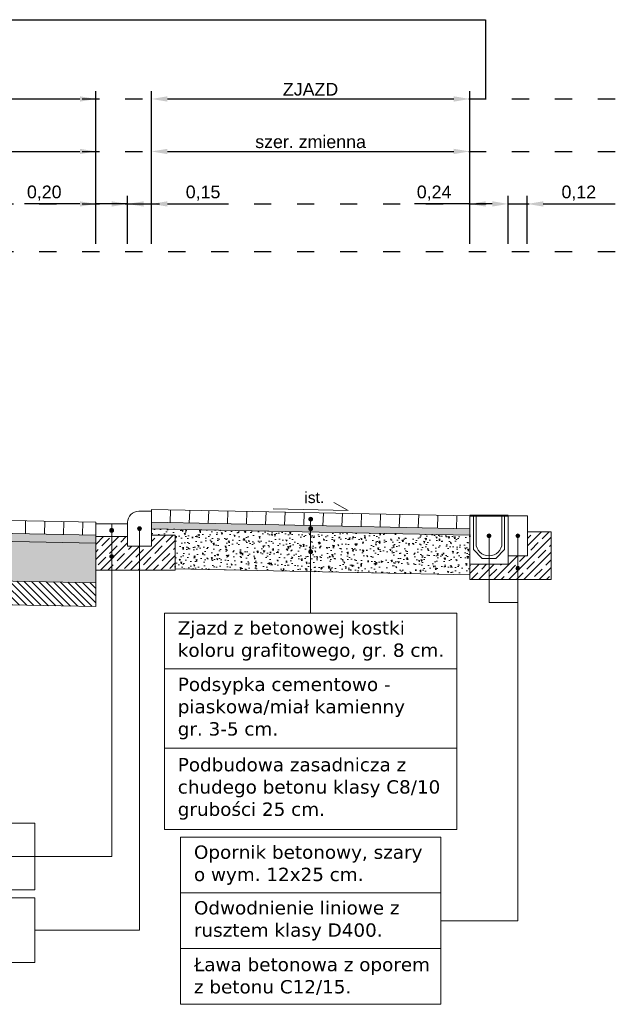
# Model space of a CAD drawing. Header units: millimetres. Extents: x 2422 to 2697, y 999 to 1037.
# Tile 48 of 48: x 2676.33 to 2680.13, y 1030.83 to 1037.02. Entities that reach past the tile are written whole.
import ezdxf

# ---------------------------------------------------------------- set-up
doc = ezdxf.new("R2010")
doc.units = ezdxf.units.MM
doc.linetypes.add('ACAD_ISO03W100', pattern=[30, 12, -18])
for name, color, linetype, lineweight, true_color in [('1_warstwa_ścier.', 7, 'Continuous', 15, 0x636363), ('_JB_Warstwy_Wiążące', 7, 'Continuous', 13, 0x636363), ('Podbudowa_beton', 7, 'Continuous', 13, 0x906713), ('Ulepszone_podloze_stab.', 7, 'Continuous', 13, 0x99410b)]:
    doc.layers.add(name, color=color, linetype=linetype, lineweight=lineweight, true_color=true_color)
doc.layers.add('4_podbudowa_pom.', color=7, linetype='Continuous', true_color=0x906713)
for name, color, linetype, lineweight in [('_JB_Opisowe', 7, 'Continuous', 0), ('_JB_Podsypka', 30, 'Continuous', 9), ('_JB_Ława', 1, 'Continuous', 13), ('_JB_Ściek', 150, 'Continuous', 13), ('_PN-odwodnienie_liniowe', 5, 'Continuous', 5), ('kraweznik', 5, 'Continuous', 13), ('zjazd', 10, 'Continuous', 9)]:
    doc.layers.add(name, color=color, linetype=linetype, lineweight=lineweight)
for name, color, linetype in [('_SZK-opis_0.2', 7, 'Continuous'), ('_wymirar', 7, 'Continuous'), ('Podsypka', 30, 'Continuous')]:
    doc.layers.add(name, color=color, linetype=linetype)
doc.layers.add('TEMP', color=80, linetype='Continuous', plot=False)
doc.styles.add('kuba', font='verdana.ttf', dxfattribs={"height": 0.1})
doc.styles.get("Standard").update_dxf_attribs({"font": 'arial.ttf'})
doc.dimstyles.new('p normalny', dxfattribs={"dimtxt": 0.08, "dimasz": 0.1, "dimexe": 0.05, "dimexo": 0.05, "dimgap": 0.02, "dimtad": 1, "dimtih": 1, "dimtoh": 1, "dimzin": 1, "dimtxsty": 'Standard', "dimcen": 2.5, "dimazin": 0, "dimtfac": 1, "dimtmove": 0, "dimatfit": 3, "dimfxl": 1, "dimarcsym": 0})

# ---------------------------------------------------------------- blocks, each defined once
blk = doc.blocks.new('*D51')
at = {"layer": '_wymirar', "color": 0, "lineweight": -2, "ltscale": 0.02, "transparency": 16777216}
for p, q in [((2671.8051, 1035.6097), (2671.8051, 1036.5697)), ((2676.8051, 1035.6097), (2676.8051, 1036.5697)), ((2671.9051, 1036.5197), (2676.7051, 1036.5197))]:
    blk.add_line(p, q, dxfattribs=at)
at = {"layer": '_wymirar', "color": 0, "ltscale": 0.02, "transparency": 16777216}
for points in [[(2671.9051, 1036.5363), (2671.9051, 1036.503), (2671.8051, 1036.5197)], [(2676.7051, 1036.5363), (2676.7051, 1036.503), (2676.8051, 1036.5197)]]:
    blk.add_solid(points, dxfattribs=at)
at = {"layer": 'Defpoints', "color": 0, "ltscale": 0.02, "transparency": 16777216}
for p in [(2676.8051, 1036.5197), (2671.8051, 1035.5597), (2676.8051, 1035.5597)]:
    blk.add_point(p, dxfattribs=at)
at = {"layer": '_wymirar', "color": 0, "ltscale": 0.02, "transparency": 16777216, "insert": (2674.3051, 1036.5803), "char_height": 0.08, "attachment_point": 5}
blk.add_mtext('JEZDNIA', dxfattribs=at)
blk = doc.blocks.new('*D52')
at = {"layer": '_wymirar', "color": 0, "lineweight": -2, "ltscale": 0.02, "transparency": 16777216}
for p, q in [((2671.8051, 1035.6097), (2671.8051, 1036.2397)), ((2676.8051, 1035.6097), (2676.8051, 1036.2397)), ((2671.9051, 1036.1897), (2676.7051, 1036.1897))]:
    blk.add_line(p, q, dxfattribs=at)
at = {"layer": '_wymirar', "color": 0, "ltscale": 0.02, "transparency": 16777216}
for points in [[(2671.9051, 1036.2063), (2671.9051, 1036.173), (2671.8051, 1036.1897)], [(2676.7051, 1036.2063), (2676.7051, 1036.173), (2676.8051, 1036.1897)]]:
    blk.add_solid(points, dxfattribs=at)
at = {"layer": 'Defpoints', "color": 0, "ltscale": 0.02, "transparency": 16777216}
for p in [(2676.8051, 1036.1897), (2671.8051, 1035.5597), (2676.8051, 1035.5597)]:
    blk.add_point(p, dxfattribs=at)
at = {"layer": '_wymirar', "color": 0, "ltscale": 0.02, "transparency": 16777216, "insert": (2674.3051, 1036.2577), "char_height": 0.08, "attachment_point": 5}
blk.add_mtext('5,00', dxfattribs=at)
blk = doc.blocks.new('*D55')
at = {"layer": '_wymirar', "color": 0, "lineweight": -2, "ltscale": 0.02, "transparency": 16777216}
for p, q in [((2677.1551, 1035.6097), (2677.1551, 1036.5697)), ((2679.155, 1035.6097), (2679.155, 1036.5697)), ((2677.2551, 1036.5197), (2679.055, 1036.5197))]:
    blk.add_line(p, q, dxfattribs=at)
at = {"layer": '_wymirar', "color": 0, "ltscale": 0.02, "transparency": 16777216}
for points in [[(2677.2551, 1036.5363), (2677.2551, 1036.503), (2677.1551, 1036.5197)], [(2679.055, 1036.5363), (2679.055, 1036.503), (2679.155, 1036.5197)]]:
    blk.add_solid(points, dxfattribs=at)
at = {"layer": 'Defpoints', "color": 0, "ltscale": 0.02, "transparency": 16777216}
for p in [(2679.155, 1036.5197), (2677.1551, 1035.5597), (2679.155, 1035.5597)]:
    blk.add_point(p, dxfattribs=at)
at = {"layer": '_wymirar', "color": 0, "ltscale": 0.02, "transparency": 16777216, "insert": (2678.155, 1036.5803), "char_height": 0.08, "attachment_point": 5}
blk.add_mtext('ZJAZD', dxfattribs=at)
blk = doc.blocks.new('*D56')
at = {"layer": '_wymirar', "color": 0, "lineweight": -2, "ltscale": 0.02, "transparency": 16777216}
for p, q in [((2677.1551, 1035.6097), (2677.1551, 1036.2397)), ((2679.155, 1035.6097), (2679.155, 1036.2397)), ((2677.2551, 1036.1897), (2679.055, 1036.1897))]:
    blk.add_line(p, q, dxfattribs=at)
at = {"layer": '_wymirar', "color": 0, "ltscale": 0.02, "transparency": 16777216}
for points in [[(2677.2551, 1036.2063), (2677.2551, 1036.173), (2677.1551, 1036.1897)], [(2679.055, 1036.2063), (2679.055, 1036.173), (2679.155, 1036.1897)]]:
    blk.add_solid(points, dxfattribs=at)
at = {"layer": 'Defpoints', "color": 0, "ltscale": 0.02, "transparency": 16777216}
for p in [(2679.155, 1036.1897), (2677.1551, 1035.5597), (2679.155, 1035.5597)]:
    blk.add_point(p, dxfattribs=at)
at = {"layer": '_wymirar', "color": 0, "ltscale": 0.02, "transparency": 16777216, "insert": (2678.155, 1036.2503), "char_height": 0.08, "attachment_point": 5}
blk.add_mtext('szer. zmienna', dxfattribs=at)
blk = doc.blocks.new('*D57')
at = {"layer": '_wymirar', "color": 0, "lineweight": -2, "ltscale": 0.02, "transparency": 16777216}
for p, q in [((2676.8051, 1035.6097), (2676.8051, 1035.9097)), ((2677.0051, 1035.6097), (2677.0051, 1035.9097)), ((2676.7051, 1035.8597), (2676.3575, 1035.8597)), ((2677.0051, 1035.8597), (2676.8051, 1035.8597)), ((2677.1051, 1035.8597), (2677.2051, 1035.8597))]:
    blk.add_line(p, q, dxfattribs=at)
at = {"layer": '_wymirar', "color": 0, "ltscale": 0.02, "transparency": 16777216}
for points in [[(2676.7051, 1035.8763), (2676.7051, 1035.843), (2676.8051, 1035.8597)], [(2677.1051, 1035.8763), (2677.1051, 1035.843), (2677.0051, 1035.8597)]]:
    blk.add_solid(points, dxfattribs=at)
at = {"layer": 'Defpoints', "color": 0, "ltscale": 0.02, "transparency": 16777216}
for p in [(2676.8051, 1035.8597), (2676.8051, 1035.5597), (2677.0051, 1035.5597)]:
    blk.add_point(p, dxfattribs=at)
at = {"layer": '_wymirar', "color": 0, "ltscale": 0.02, "transparency": 16777216, "insert": (2676.4813, 1035.9277), "char_height": 0.08, "attachment_point": 5}
blk.add_mtext('0,20', dxfattribs=at)
blk = doc.blocks.new('*D58')
at = {"layer": '_wymirar', "color": 0, "lineweight": -2, "ltscale": 0.02, "transparency": 16777216}
for p, q in [((2677.0051, 1035.6097), (2677.0051, 1035.9097)), ((2677.1551, 1035.6097), (2677.1551, 1035.9097)), ((2676.9051, 1035.8597), (2676.8051, 1035.8597)), ((2677.0051, 1035.8597), (2677.1551, 1035.8597)), ((2677.2551, 1035.8597), (2677.6035, 1035.8597))]:
    blk.add_line(p, q, dxfattribs=at)
at = {"layer": '_wymirar', "color": 0, "ltscale": 0.02, "transparency": 16777216}
for points in [[(2676.9051, 1035.8763), (2676.9051, 1035.843), (2677.0051, 1035.8597)], [(2677.2551, 1035.8763), (2677.2551, 1035.843), (2677.1551, 1035.8597)]]:
    blk.add_solid(points, dxfattribs=at)
at = {"layer": 'Defpoints', "color": 0, "ltscale": 0.02, "transparency": 16777216}
for p in [(2677.1551, 1035.8597), (2677.0051, 1035.5597), (2677.1551, 1035.5597)]:
    blk.add_point(p, dxfattribs=at)
at = {"layer": '_wymirar', "color": 0, "ltscale": 0.02, "transparency": 16777216, "insert": (2677.4793, 1035.9277), "char_height": 0.08, "attachment_point": 5}
blk.add_mtext('0,15', dxfattribs=at)
blk = doc.blocks.new('*D59')
at = {"layer": '_wymirar', "color": 0, "lineweight": -2, "ltscale": 0.02, "transparency": 16777216}
for p, q in [((2679.155, 1035.6097), (2679.155, 1035.9097)), ((2679.3971, 1035.6097), (2679.3971, 1035.9097)), ((2679.155, 1035.8597), (2678.8075, 1035.8597)), ((2679.2971, 1035.8597), (2679.255, 1035.8597))]:
    blk.add_line(p, q, dxfattribs=at)
at = {"layer": '_wymirar', "color": 0, "ltscale": 0.02, "transparency": 16777216}
for points in [[(2679.255, 1035.8763), (2679.255, 1035.843), (2679.155, 1035.8597)], [(2679.2971, 1035.8763), (2679.2971, 1035.843), (2679.3971, 1035.8597)]]:
    blk.add_solid(points, dxfattribs=at)
at = {"layer": 'Defpoints', "color": 0, "ltscale": 0.02, "transparency": 16777216}
for p in [(2679.3971, 1035.8597), (2679.155, 1035.5597), (2679.3971, 1035.5597)]:
    blk.add_point(p, dxfattribs=at)
at = {"layer": '_wymirar', "color": 0, "ltscale": 0.02, "transparency": 16777216, "insert": (2678.9312, 1035.9277), "char_height": 0.08, "attachment_point": 5}
blk.add_mtext('0,24', dxfattribs=at)
blk = doc.blocks.new('odwodnienie_liniowe')
at = {"layer": '_PN-odwodnienie_liniowe', "ltscale": 0.09}
h = blk.add_hatch(dxfattribs=at)
h.set_pattern_fill('ANSI37', color=256, scale=0.007)
h.paths.add_polyline_path([(0.3, 0), (0.251, 0), (0.251, -0.217, -1), (0.049, -0.217), (0.049, 0), (0, 0), (0, -0.383), (0.3, -0.383)])
at = {"layer": '_PN-odwodnienie_liniowe', "lineweight": 40, "ltscale": 0.09}
blk.add_line((0, 0), (0.3, 0), dxfattribs=at)
at = {"layer": '_PN-odwodnienie_liniowe', "ltscale": 0.09}
for points in [[(0, 0), (0, -0.383), (0.3, -0.383), (0.3, 0)], [(0, 0), (0.05, 0)]]:
    blk.add_lwpolyline(points, dxfattribs=at)
at = {"layer": '_PN-odwodnienie_liniowe', "lineweight": 20}
blk.add_lwpolyline([(0.029, 0), (0.029, -0.268), (0.0975, -0.338), (0.2025, -0.338), (0.271, -0.268), (0.271, 0)], dxfattribs=at)
at = {"layer": '_PN-odwodnienie_liniowe'}
blk.add_lwpolyline([(0.049, 0), (0.049, -0.217, 1), (0.251, -0.217), (0.251, 0)], format="xyb", dxfattribs=at)
blk = doc.blocks.new('*U472')
at = {"layer": '1_warstwa_ścier.', "ltscale": 0.02}
blk.add_lwpolyline([(0, 0), (0, -0.08)], dxfattribs=at)
blk = doc.blocks.new('*U473')
at = {"layer": '1_warstwa_ścier.', "color": 0, "linetype": 'ByBlock', "lineweight": -2, "transparency": 16777216}
for p, rotation in [((2674.1116, 1026.3875), 1.145762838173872), ((2674.2316, 1026.3899), 1.145762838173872), ((2674.3515, 1026.3923), 1.145762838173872), ((2674.4715, 1026.3947), 1.145762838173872), ((2674.5915, 1026.3963), 358.8542371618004), ((2674.7115, 1026.3939), 358.8542371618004), ((2674.8315, 1026.3915), 358.8542371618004), ((2674.9514, 1026.3891), 358.8542371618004), ((2672.072, 1026.3467), 1.145762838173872), ((2672.192, 1026.3491), 1.145762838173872), ((2672.312, 1026.3515), 1.145762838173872), ((2672.4319, 1026.3539), 1.145762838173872), ((2672.5519, 1026.3563), 1.145762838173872), ((2672.6719, 1026.3587), 1.145762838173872), ((2672.7919, 1026.3611), 1.145762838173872), ((2672.9118, 1026.3635), 1.145762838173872), ((2673.0318, 1026.3659), 1.145762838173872), ((2673.1518, 1026.3683), 1.145762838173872), ((2673.2718, 1026.3707), 1.145762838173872), ((2673.3917, 1026.3731), 1.145762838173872), ((2673.5117, 1026.3755), 1.145762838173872), ((2673.6317, 1026.3779), 1.145762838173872), ((2673.7517, 1026.3803), 1.145762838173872), ((2673.8716, 1026.3827), 1.145762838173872), ((2673.9916, 1026.3851), 1.145762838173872), ((2675.0714, 1026.3867), 358.8542371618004), ((2675.1914, 1026.3843), 358.8542371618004), ((2675.3114, 1026.3819), 358.8542371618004), ((2675.4313, 1026.3795), 358.8542371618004), ((2675.5513, 1026.3771), 358.8542371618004), ((2675.6713, 1026.3747), 358.8542371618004), ((2675.7913, 1026.3723), 358.8542371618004), ((2675.9112, 1026.3699), 358.8542371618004), ((2676.0312, 1026.3675), 358.8542371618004), ((2676.1512, 1026.3651), 358.8542371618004), ((2676.2712, 1026.3627), 358.8542371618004), ((2676.3911, 1026.3603), 358.8542371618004), ((2676.5111, 1026.3579), 358.8542371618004), ((2676.6311, 1026.3555), 358.8542371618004), ((2676.7511, 1026.3531), 358.8542371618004), ((2676.871, 1026.3507), 358.8542371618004), ((2676.991, 1026.3483), 358.8542371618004)]:
    blk.add_blockref('*U472', p, dxfattribs=dict(at, rotation=rotation))
blk = doc.blocks.new('*D474')
at = {"layer": '_wymirar', "color": 0, "lineweight": -2, "ltscale": 0.02, "transparency": 16777216}
for p, q in [((2679.3971, 1035.6097), (2679.3971, 1035.9097)), ((2679.5171, 1035.6097), (2679.5171, 1035.9097)), ((2679.2971, 1035.8597), (2679.1971, 1035.8597)), ((2679.3971, 1035.8597), (2679.5171, 1035.8597)), ((2679.6171, 1035.8597), (2679.9641, 1035.8597))]:
    blk.add_line(p, q, dxfattribs=at)
at = {"layer": '_wymirar', "color": 0, "ltscale": 0.02, "transparency": 16777216}
for points in [[(2679.2971, 1035.8763), (2679.2971, 1035.843), (2679.3971, 1035.8597)], [(2679.6171, 1035.8763), (2679.6171, 1035.843), (2679.5171, 1035.8597)]]:
    blk.add_solid(points, dxfattribs=at)
at = {"layer": 'Defpoints', "color": 0, "ltscale": 0.02, "transparency": 16777216}
for p in [(2679.5171, 1035.8597), (2679.3971, 1035.5597), (2679.5171, 1035.5597)]:
    blk.add_point(p, dxfattribs=at)
at = {"layer": '_wymirar', "color": 0, "ltscale": 0.02, "transparency": 16777216, "insert": (2679.8406, 1035.9277), "char_height": 0.08, "attachment_point": 5}
blk.add_mtext('0,12', dxfattribs=at)

msp = doc.modelspace()

# ---------------------------------------------------------------- hatches: boundary and pattern name
at = {"layer": '_JB_Opisowe', "ltscale": 0.09}
h = msp.add_hatch(color=256, dxfattribs=at)
h.dxf.hatch_style = 1
h.paths.add_polyline_path([(2678.1674, 1033.8771, -1), (2678.1434, 1033.8781, -1)])
h = msp.add_hatch(color=256, dxfattribs=at)
h.dxf.hatch_style = 1
h.paths.add_polyline_path([(2676.9171, 1033.8076, -1), (2676.8931, 1033.8076, -1)])
h = msp.add_hatch(color=256, dxfattribs=at)
h.dxf.hatch_style = 1
h.paths.add_polyline_path([(2677.0681, 1033.8176, 1), (2677.0921, 1033.8176, 1)])
h = msp.add_hatch(color=256, dxfattribs=at)
h.dxf.hatch_style = 1
h.paths.add_polyline_path([(2678.1674, 1033.8172, -1), (2678.1434, 1033.8182, -1)])
h = msp.add_hatch(color=256, dxfattribs=at)
h.dxf.hatch_style = 1
h.paths.add_polyline_path([(2679.2884, 1033.7726, -1), (2679.2644, 1033.7726, -1)])
h = msp.add_hatch(color=256, dxfattribs=at)
h.dxf.hatch_style = 1
h.paths.add_polyline_path([(2679.4695, 1033.7726, -1), (2679.4455, 1033.7726, -1)])
h = msp.add_hatch(color=256, dxfattribs=at)
h.dxf.hatch_style = 1
h.paths.add_polyline_path([(2676.8931, 1033.6426, 1), (2676.9171, 1033.6426, 1)])
h = msp.add_hatch(color=256, dxfattribs=at)
h.dxf.hatch_style = 1
h.paths.add_polyline_path([(2678.1674, 1033.6721, -1), (2678.1434, 1033.6731, -1)])
h = msp.add_hatch(color=256, dxfattribs=at)
h.dxf.hatch_style = 1
h.paths.add_polyline_path([(2679.4695, 1033.5678, -1), (2679.4455, 1033.5678, -1)])
at = {"layer": '_JB_Podsypka', "ltscale": 0.09}
h = msp.add_hatch(dxfattribs=at)
h.set_pattern_fill('AR-SAND', scale=0.0005, angle=-2.29153, style=0)
h.set_pattern_definition([(35.20847434, (71.327701, -721.659963), (0.0001790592, 0.024483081), [0, -0.019304, 0, -0.02159, 0, -0.0206375]), (5.2084743, (71.3277, -721.659963), (0.02389126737, 0.0349139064), [0, -0.010414, 0, -0.017399, 0, -0.0066675]), (325.20847434, (71.312093, -721.659338), (0.03952086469, -0.00150955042), [0, -0.00635, 0, -0.02286, 0, -0.029845]), (315.2084743, (71.312093, -721.659338), (0.03859297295, 0.00961105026), [0, -0.003175, 0, -0.014986, 0, -0.017145])])
h.paths.add_polyline_path([(2677.1551, 1033.8576), (2677.1551, 1033.8176), (2679.1554, 1033.7776), (2679.1554, 1033.8177)])
at = {"layer": '_JB_Ława', "lineweight": 13}
h = msp.add_hatch(dxfattribs=at)
h.set_pattern_fill('JIS_STN_1E', scale=0.067035, style=0)
h.set_pattern_definition([(45, (2659.922125, 1024.98803), (-0.0474008, 0.0474008), []), (45, (2659.969384, 1024.98803), (-0.0474008, 0.0474008), [0.06703484, -0.03351742])])
h.paths.add_polyline_path([(2677.1551, 1033.7076), (2677.1551, 1033.7776), (2677.3051, 1033.7776), (2677.3051, 1033.5576), (2676.8051, 1033.5576), (2676.8051, 1033.7676), (2677.0051, 1033.7676), (2677.0051, 1033.7076)])
at = {"layer": '_JB_Ława'}
h = msp.add_hatch(dxfattribs=at)
h.set_pattern_fill('JIS_STN_1E', scale=0.067035, style=0)
h.set_pattern_definition([(45, (2662.284525, 1025.00802), (-0.0474008, 0.0474008), []), (45, (2662.331784, 1025.00802), (-0.0474008, 0.0474008), [0.06703484, -0.03351742])])
h.paths.add_polyline_path([(2679.3975, 1033.595), (2679.1554, 1033.595), (2679.1554, 1033.4976), (2679.3975, 1033.4976), (2679.6675, 1033.4976), (2679.6675, 1033.7976), (2679.5175, 1033.7976), (2679.5175, 1033.6476), (2679.3975, 1033.6476)])
at = {"layer": 'Podbudowa_beton', "ltscale": 0.09}
h = msp.add_hatch(dxfattribs=at)
h.set_pattern_fill('AR-CONC', scale=0.0005, angle=87.70847)
h.set_pattern_definition([(137.7084743, (71.3277, -721.65996), (0.0116054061, 0.0907008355), [0.009525, -0.104775]), (82.7084743, (71.3277, -721.65996), (-0.096156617, -0.01378801), [0.00762, -0.083820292]), (188.159919, (71.32867, -721.6524), (-0.084551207, 0.0769128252), [0.0080950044, -0.0890451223]), (133.8926743, (71.30232, -721.65895), (0.0264237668, 0.134590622), [0.0142875, -0.1571625]), (184.344032, (71.30452, -721.64773), (-0.118867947, 0.123553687), [0.0121425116, -0.133567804]), (78.8926255, (71.30232, -721.65895), (-0.118867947, 0.123553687), [0.0114299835, -0.125729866]), (108.7084743, (71.309174, -721.64651), (0.0541227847, 0.073702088), [0.009525, -0.104775]), (53.7084743, (71.30917, -721.64651), (-0.090784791, 0.0345585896), [0.00762, -0.08382]), (159.1599193, (71.313685, -721.64037), (-0.0366620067, 0.1082606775), [0.0080950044, -0.0890449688]), (125.2084743, (71.3277, -721.659963), (-0.04218196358, 0.00323349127), [0, -0.082804, 0, -0.08509, 0, -0.0841375]), (95.2084743, (71.3277, -721.659963), (-0.0487143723, 0.03538592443), [0, -0.048514, 0, -0.080899, 0, -0.0320675]), (55.2084743, (71.32657, -721.68826), (0.005572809, 0.06762655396), [0, -0.03175, 0, -0.09906, 0, -0.131445]), (45.2084743, (71.32606, -721.70095), (-0.0097416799, 0.0745136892), [0, -0.041275, 0, -0.065786, 0, -0.093345])])
h.paths.add_polyline_path([(2677.3051, 1033.7776), (2677.3051, 1033.5646), (2679.1554, 1033.5276), (2679.1554, 1033.7777), (2677.1551, 1033.8177), (2677.1551, 1033.7776)])
h = msp.add_hatch(dxfattribs=at)
h.set_pattern_fill('AR-CONC', scale=0.0005, angle=90)
h.set_pattern_definition([(140, (61.43083, -817.20099), (0.0079695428, 0.0910923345), [0.009525, -0.104775]), (85, (61.43083, -817.20099), (-0.0955284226, -0.0176217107), [0.00762, -0.083820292]), (190.4514447, (61.43149, -817.1934), (-0.087558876, 0.0734706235), [0.0080950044, -0.0890451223]), (136.1842, (61.40543, -817.20099), (0.021021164, 0.1355395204), [0.0142875, -0.1571625]), (186.6355576, (61.40718, -817.1897), (-0.1237130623, 0.118702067), [0.0121425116, -0.133567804]), (81.184151, (61.40543, -817.20099), (-0.123713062, 0.118702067), [0.0114299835, -0.125729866]), (111, (61.41178, -817.18829), (0.0511325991, 0.0758071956), [0.009525, -0.104775]), (56, (61.41178, -817.18829), (-0.092093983, 0.0309010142), [0.00762, -0.08382]), (161.451445, (61.41604, -817.181975), (-0.0409613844, 0.1067082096), [0.0080950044, -0.0890449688]), (127.5, (61.43083, -817.200992), (-0.04227751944, 0.00154430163), [0, -0.082804, 0, -0.08509, 0, -0.0841375]), (97.5, (61.43083, -817.20099), (-0.0500902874, 0.03340983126), [0, -0.048514, 0, -0.080899, 0, -0.0320675]), (57.5, (61.43083, -817.229313), (0.002864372, 0.0677952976), [0, -0.03175, 0, -0.09906, 0, -0.131445]), (47.5, (61.43083, -817.242013), (-0.0127132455, 0.0740645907), [0, -0.041275, 0, -0.065786, 0, -0.093345])])
h.paths.add_polyline_path([(2676.8051, 1033.4775), (2676.8051, 1033.7276), (2674.3051, 1033.7776), (2671.8051, 1033.7276), (2671.8051, 1033.4775), (2674.3051, 1033.5275)])
at = {"layer": 'Podsypka', "lineweight": 13, "ltscale": 0.09}
h = msp.add_hatch(dxfattribs=at)
h.set_pattern_fill('AR-SAND', scale=0.0005, style=0)
h.set_pattern_definition([(37.5, (-5.848338, -0.20717), (-0.00080001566, 0.02447066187), [0, -0.019304, 0, -0.02159, 0, -0.0206375]), (7.5, (-5.848338, -0.20717), (0.02247616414, 0.03584125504), [0, -0.010414, 0, -0.017399, 0, -0.0066675]), (327.5, (-5.86396, -0.20717), (0.03954961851, 7.185926e-05), [0, -0.00635, 0, -0.02286, 0, -0.029845]), (317.5, (-5.86396, -0.20717), (0.0381778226, 0.0111464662), [0, -0.003175, 0, -0.014986, 0, -0.017145])])
h.paths.add_polyline_path([(2676.8051, 1033.7276), (2676.8051, 1033.7776), (2674.3051, 1033.8276), (2671.8051, 1033.7776), (2671.8051, 1033.7276), (2674.3051, 1033.7776)])
at = {"layer": 'Ulepszone_podloze_stab.', "ltscale": 0.09}
h = msp.add_hatch(dxfattribs=at)
h.set_pattern_fill('ANSI31', scale=0.01, angle=90)
h.set_pattern_definition([(135, (61.43083, -817.201042), (-0.0224506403, -0.0224506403), [])])
h.paths.add_polyline_path([(2676.8051, 1033.3275), (2676.8051, 1033.4775), (2674.3051, 1033.5275), (2671.8051, 1033.4775), (2671.8051, 1033.3275), (2674.3045, 1033.3775)])

# ---------------------------------------------------------------- linework, layer by layer
at = {"layer": '1_warstwa_ścier.', "color": 7}
msp.add_lwpolyline([(2671.8051, 1033.7776), (2674.3051, 1033.8276), (2676.8051, 1033.7776)], dxfattribs=at)
at = {"layer": '4_podbudowa_pom.', "color": 7, "lineweight": 15, "ltscale": 0.02}
msp.add_lwpolyline([(2671.8051, 1033.8576), (2671.8051, 1033.3275), (2674.3051, 1033.3775), (2676.8051, 1033.3275), (2676.8051, 1033.8576), (2674.3051, 1033.9076)], close=True, dxfattribs=at)
at = {"layer": '4_podbudowa_pom.', "color": 7, "lineweight": 13, "ltscale": 0.02}
msp.add_lwpolyline([(2671.8051, 1033.4775), (2674.3051, 1033.5275), (2676.8051, 1033.4775)], dxfattribs=at)
at = {"layer": '_JB_Opisowe'}
for p, q in [((2677.2365, 1032.9369), (2679.0743, 1032.9369)), ((2677.2365, 1032.4369), (2679.0743, 1032.4369)), ((2677.3382, 1031.5269), (2678.9726, 1031.5269)), ((2677.3382, 1031.1769), (2678.9726, 1031.1769))]:
    msp.add_line(p, q, dxfattribs=at)
at = {"layer": '_JB_Opisowe', "ltscale": 0.5}
msp.add_line((2676.4223, 1031.7562), (2672.1879, 1031.7562), dxfattribs=at)
at = {"layer": '_JB_Opisowe', "color": 7}
msp.add_lwpolyline([(2677.9197, 1033.9423), (2678.3912, 1033.9329), (2678.3006, 1033.9827)], dxfattribs=at)
at = {"layer": '_JB_Opisowe', "ltscale": 0.02}
for points in [[(2676.4223, 1031.2932), (2677.0801, 1031.2932), (2677.0801, 1033.8176)], [(2678.1554, 1033.8776), (2678.1554, 1033.2869)], [(2676.4223, 1031.7562), (2676.9051, 1031.7562), (2676.9051, 1033.8076)], [(2678.9726, 1031.3519), (2679.4575, 1031.3519), (2679.4575, 1033.7726)], [(2679.2764, 1033.7726), (2679.2764, 1033.3525), (2679.4575, 1033.3525)]]:
    msp.add_lwpolyline(points, dxfattribs=at)
at = {"layer": '_JB_Opisowe'}
msp.add_lwpolyline([(2679.0743, 1031.9269), (2677.2365, 1031.9269), (2677.2365, 1033.2869), (2679.0743, 1033.2869)], close=True, dxfattribs=at)
at = {"layer": '_JB_Opisowe', "ltscale": 0.5}
msp.add_lwpolyline([(2672.1879, 1031.5462), (2676.4223, 1031.5462), (2676.4223, 1031.9662), (2672.1879, 1031.9662)], close=True, dxfattribs=at)
at = {"layer": '_JB_Opisowe', "ltscale": 0.09}
msp.add_lwpolyline([(2677.3382, 1031.8769), (2677.3382, 1031.5269), (2677.3382, 1031.1769), (2677.3382, 1030.8269), (2678.9726, 1030.8269), (2678.9726, 1031.8769)], close=True, dxfattribs=at)
at = {"layer": '_JB_Opisowe', "lineweight": 0, "ltscale": 0.02}
msp.add_lwpolyline([(2674.7844, 1031.4962), (2676.4223, 1031.4962), (2676.4223, 1031.0902), (2674.7844, 1031.0902)], close=True, dxfattribs=at)
at = {"layer": '_JB_Opisowe', "color": 240, "lineweight": 5}
for centre in [(2678.1554, 1033.8776), (2677.0801, 1033.8176), (2678.1554, 1033.8177), (2679.2764, 1033.7726), (2679.4575, 1033.7726), (2676.9051, 1033.6426), (2678.1554, 1033.6726), (2679.4575, 1033.5678)]:
    msp.add_circle(centre, 0.012, dxfattribs=at)
at = {"layer": '_JB_Opisowe', "color": 240, "lineweight": 5, "ltscale": 0.09}
msp.add_circle((2676.9051, 1033.8076), 0.012, dxfattribs=at)
at = {"layer": '_JB_Podsypka', "color": 7, "ltscale": 0.09}
msp.add_line((2679.1554, 1033.7776), (2677.1551, 1033.8176), dxfattribs=at)
at = {"layer": '_JB_Warstwy_Wiążące', "color": 7, "ltscale": 0.09}
msp.add_lwpolyline([(2676.8051, 1033.7276), (2674.3051, 1033.7776), (2671.8051, 1033.7276)], dxfattribs=at)
at = {"layer": '_JB_Ława', "color": 7}
for points in [[(2679.1554, 1033.8976), (2679.1554, 1033.5279)], [(2677.1551, 1033.7776), (2677.3051, 1033.7776), (2677.3051, 1033.5576), (2676.8051, 1033.5576), (2676.8051, 1033.7676)], [(2679.5175, 1033.7976), (2679.6675, 1033.7976), (2679.6675, 1033.4976), (2679.1554, 1033.4976), (2679.1554, 1033.5276)]]:
    msp.add_lwpolyline(points, dxfattribs=at)
at = {"layer": '_JB_Ściek', "color": 7, "ltscale": 0.09}
msp.add_line((2676.9051, 1033.8476), (2676.9051, 1033.7676), dxfattribs=at)
msp.add_lwpolyline([(2676.8051, 1033.8476), (2677.0051, 1033.8476), (2677.0051, 1033.7676), (2676.8051, 1033.7676)], close=True, dxfattribs=at)
at = {"layer": 'kraweznik', "color": 7}
msp.add_lwpolyline([(2677.0051, 1033.8576), (2677.0051, 1033.8576), (2677.0051, 1033.7076), (2677.1551, 1033.7076), (2677.1551, 1033.9276), (2677.0751, 1033.9276, 0.414214)], format="xyb", close=True, dxfattribs=at)
at = {"layer": 'kraweznik', "color": 7, "ltscale": 0.09}
msp.add_lwpolyline([(2679.3975, 1033.6476), (2679.5175, 1033.6476), (2679.5175, 1033.8976), (2679.3975, 1033.8976)], close=True, dxfattribs=at)
at = {"layer": 'Podbudowa_beton', "color": 7, "ltscale": 0.09}
msp.add_line((2679.1554, 1033.5276), (2677.3051, 1033.5646), dxfattribs=at)
at = {"layer": 'TEMP', "linetype": 'ACAD_ISO03W100', "ltscale": 0.009}
for p, q in [((2666.4602, 1036.5197), (2680.1265, 1036.5197)), ((2666.4602, 1036.1897), (2680.1265, 1036.1897)), ((2666.4602, 1035.8597), (2680.1265, 1035.8597)), ((2666.4602, 1035.5597), (2680.1265, 1035.5597))]:
    msp.add_line(p, q, dxfattribs=at)
at = {"layer": 'TEMP', "ltscale": 0.02}
msp.add_lwpolyline([(2669.4552, 1036.5197), (2669.4552, 1037.0182), (2679.2536, 1037.0182), (2679.2536, 1036.5197)], dxfattribs=at)
at = {"layer": 'zjazd', "color": 7, "ltscale": 0.09}
msp.add_line((2679.1554, 1033.8176), (2677.1551, 1033.8576), dxfattribs=at)
at = {"layer": 'zjazd', "color": 7, "ltscale": 0.02}
msp.add_lwpolyline([(2677.1551, 1033.9276), (2677.1555, 1033.9376), (2679.1554, 1033.8976)], dxfattribs=at)
at = {"layer": 'zjazd', "ltscale": 0.02}
for points in [[(2677.2754, 1033.9352), (2677.2722, 1033.8553)], [(2677.3954, 1033.9328), (2677.3922, 1033.8529)], [(2677.5154, 1033.9304), (2677.5122, 1033.8505)], [(2677.6354, 1033.928), (2677.6322, 1033.8481)], [(2677.7554, 1033.9256), (2677.7522, 1033.8457)], [(2677.8753, 1033.9232), (2677.8721, 1033.8433)], [(2677.9953, 1033.9208), (2677.9921, 1033.8409)], [(2678.1153, 1033.9184), (2678.1121, 1033.8385)], [(2678.2353, 1033.916), (2678.2321, 1033.8361)], [(2678.3552, 1033.9136), (2678.352, 1033.8337)], [(2678.4752, 1033.9112), (2678.472, 1033.8313)], [(2678.5952, 1033.9088), (2678.592, 1033.8289)], [(2678.7152, 1033.9064), (2678.712, 1033.8265)], [(2678.8351, 1033.904), (2678.8319, 1033.8241)], [(2678.9551, 1033.9016), (2678.9519, 1033.8217)], [(2679.0751, 1033.8992), (2679.0719, 1033.8193)]]:
    msp.add_lwpolyline(points, dxfattribs=at)

# ---------------------------------------------------------------- block references
at = {"layer": '1_warstwa_ścier.'}
msp.add_blockref('*U473', (-0.2669, 7.5109), dxfattribs=at)
at = {"layer": '_PN-odwodnienie_liniowe', "xscale": -0.807, "yscale": 0.79}
msp.add_blockref('odwodnienie_liniowe', (2679.3975, 1033.8976), dxfattribs=at)

# ---------------------------------------------------------------- texts
at = {"layer": '_JB_Opisowe', "color": 7, "insert": (2678.2401, 1034.0499), "char_height": 0.07, "attachment_point": 3, "rotation": 0.97756}
msp.add_mtext_dynamic_manual_height_columns('ist.', width=0.150779, gutter_width=0.35, heights=[0], dxfattribs=at)
at = {"layer": '_JB_Opisowe', "char_height": 0.084, "attachment_point": 4, "style": 'kuba'}
for s, insert, width in [('\\pxl1,t42;Zjazd z betonowej kostki koloru grafitowego, gr. 8 cm. ', (2677.2365, 1033.1119), 1.837802), ('\\pxi1,ql,t42;Podsypka cementowo - \\Ppiaskowa/miał kamienny\\Pgr. 3-5 cm.', (2677.2365, 1032.6869), 1.789795), ('\\A1;\\pxl1,t42;Podbudowa zasadnicza z chudego betonu klasy C8/10 grubości 25 cm.', (2677.2365, 1032.1819), 1.837825), ('\\pxl1,ql;Opornik betonowy, szary o wym. 12x25 cm.', (2677.3382, 1031.7019), 1.533023), ('\\pxl1,ql;Ława betonowa z oporem z betonu C12/15.', (2677.3382, 1031.0019), 1.589887)]:
    msp.add_mtext(s, dxfattribs=dict(at, insert=insert, width=width))
at = {"layer": '_SZK-opis_0.2', "insert": (2677.3382, 1031.3519), "char_height": 0.084, "width": 1.634421, "attachment_point": 4, "style": 'kuba'}
msp.add_mtext('\\pxl1;Odwodnienie liniowe z rusztem klasy D400.', dxfattribs=at)

# ---------------------------------------------------------------- dimensions: what is measured, and where the dimension line sits
at = {"layer": '_wymirar', "ltscale": 0.02}
for p1, p2, distance, text, picture, middle in [((2671.8051, 1035.5597), (2676.8051, 1035.5597), 0.96, 'JEZDNIA', '*D51', (2674.3051, 1036.5803)), ((2677.1551, 1035.5597), (2679.155, 1035.5597), 0.96, 'ZJAZD', '*D55', (2678.155, 1036.5803)), ((2677.1551, 1035.5597), (2679.155, 1035.5597), 0.63, 'szer. zmienna', '*D56', (2678.155, 1036.2503)), ((2671.8051, 1035.5597), (2676.8051, 1035.5597), 0.63, '5,00', '*D52', (2674.3051, 1036.2577))]:
    dim = msp.add_aligned_dim(p1=p1, p2=p2, distance=distance, text=text, dimstyle='p normalny', dxfattribs=at)
    dim.commit()
    dim.dimension.update_dxf_attribs({"geometry": picture, "text_midpoint": middle})
for p1, p2, distance, picture, middle in [((2677.0051, 1035.5597), (2676.8051, 1035.5597), -0.3, '*D57', (2676.4813, 1035.9277)), ((2677.0051, 1035.5597), (2677.1551, 1035.5597), 0.3, '*D58', (2677.4793, 1035.9277)), ((2679.3971, 1035.5597), (2679.5171, 1035.5597), 0.3, '*D474', (2679.8406, 1035.9277))]:
    dim = msp.add_aligned_dim(p1=p1, p2=p2, distance=distance, dimstyle='p normalny', dxfattribs=at)
    dim.commit()
    dim.dimension.update_dxf_attribs({"geometry": picture, "text_midpoint": middle})
dim = msp.add_linear_dim(base=(2679.3971, 1035.8597), p1=(2679.155, 1035.5597), p2=(2679.3971, 1035.5597), angle=0, dimstyle='p normalny', dxfattribs=at)
dim.commit()
dim.dimension.update_dxf_attribs({"geometry": '*D59', "text_midpoint": (2678.9312, 1035.8597), "dimtype": 161})

doc.saveas('drawing.dxf')
